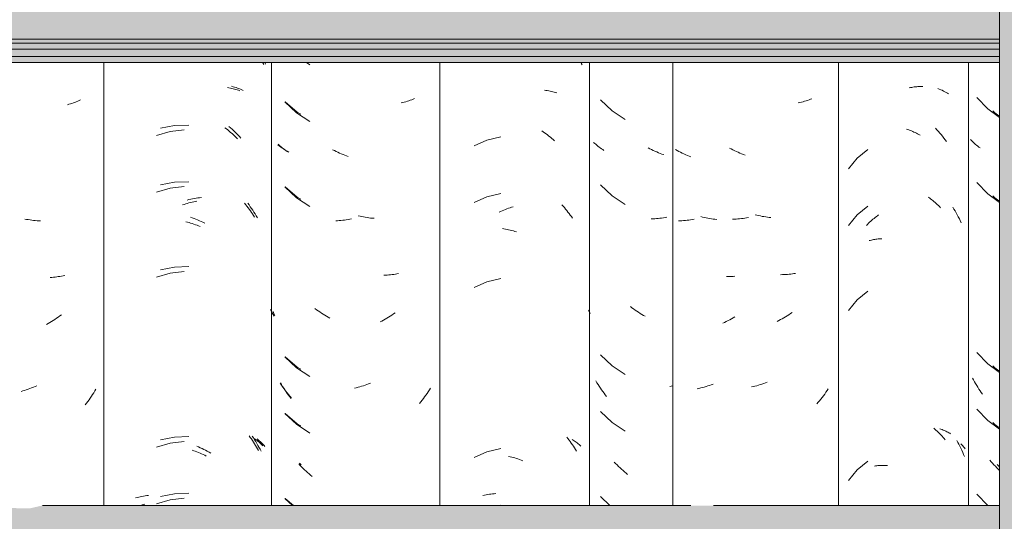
# Model space of a CAD drawing. Header units: metres. Extents: x -28.2 to -1.6, y -1.6 to 5.9.
# Tile 58 of 88: x -16.231 to -15.707, y 3.27 to 3.537. Entities that reach past the tile are written whole.
import ezdxf

# ---------------------------------------------------------------- set-up
doc = ezdxf.new("R2010")
doc.units = ezdxf.units.M
doc.layers.add('A-GLAZ-CWMG', color=7, linetype='Continuous', lineweight=5)
doc.layers.add('A-ROOF', color=7, linetype='Continuous', lineweight=5)

# ---------------------------------------------------------------- blocks, each defined once
blk = doc.blocks.new('FP_89-CASA 4')
at = {"layer": 'A-GLAZ-CWMG', "color": 9, "true_color": 0xc0c0c0}
for p, q in [((-16.80472, 3.49549), (-16.79888, 3.48942)), ((-16.79888, 3.48942), (-16.79254, 3.48472)), ((-16.80757, 3.47256), (-16.80808, 3.4731)), ((-16.80704, 3.47203), (-16.80757, 3.47256)), ((-16.8065, 3.4715), (-16.80704, 3.47203)), ((-16.80594, 3.47099), (-16.8065, 3.4715)), ((-16.80538, 3.47049), (-16.80594, 3.47099)), ((-16.80479, 3.46999), (-16.80538, 3.47049)), ((-16.8042, 3.46951), (-16.80479, 3.46999)), ((-16.80359, 3.46904), (-16.8042, 3.46951)), ((-16.80297, 3.46858), (-16.80359, 3.46904)), ((-16.80472, 3.45028), (-16.79888, 3.44421)), ((-16.79888, 3.44421), (-16.79254, 3.4395)), ((-16.80472, 3.35985), (-16.79888, 3.35378)), ((-16.79888, 3.35378), (-16.79254, 3.34907)), ((-16.80644, 3.34519), (-16.80699, 3.34619)), ((-16.80589, 3.3442), (-16.80644, 3.34519)), ((-16.80532, 3.34322), (-16.80589, 3.3442)), ((-16.80474, 3.34225), (-16.80532, 3.34322)), ((-16.80414, 3.34129), (-16.80474, 3.34225)), ((-16.80353, 3.34034), (-16.80414, 3.34129)), ((-16.8029, 3.3394), (-16.80353, 3.34034)), ((-16.80227, 3.33848), (-16.8029, 3.3394)), ((-16.80162, 3.33756), (-16.80227, 3.33848)), ((-16.80472, 3.32971), (-16.79888, 3.32364)), ((-16.79888, 3.32364), (-16.79254, 3.31893)), ((-16.79702, 3.30168), (-16.79775, 3.30251)), ((-16.79628, 3.30086), (-16.79702, 3.30168)), ((-16.79554, 3.30006), (-16.79628, 3.30086)), ((-16.79478, 3.29927), (-16.79554, 3.30006)), ((-16.79401, 3.29849), (-16.79478, 3.29927)), ((-16.79323, 3.29773), (-16.79401, 3.29849)), ((-16.79254, 3.29708), (-16.79323, 3.29773)), ((-16.80472, 3.28449), (-16.79888, 3.27842))]:
    blk.add_line(p, q, dxfattribs=at)
blk = doc.blocks.new('FP_90-CASA 4')
at = {"layer": 'A-GLAZ-CWMG', "color": 9, "true_color": 0xc0c0c0}
for p, q in [((-16.83801, 3.50103), (-16.83735, 3.50111)), ((-16.83735, 3.50111), (-16.83669, 3.50118)), ((-16.83669, 3.50118), (-16.83603, 3.50123)), ((-16.83603, 3.50123), (-16.83538, 3.50128)), ((-16.83538, 3.50128), (-16.83473, 3.50131)), ((-16.83473, 3.50131), (-16.83408, 3.50133)), ((-16.83408, 3.50133), (-16.83344, 3.50133)), ((-16.84067, 3.50058), (-16.84, 3.50071)), ((-16.84, 3.50071), (-16.83934, 3.50083)), ((-16.83934, 3.50083), (-16.83867, 3.50094)), ((-16.83867, 3.50094), (-16.83801, 3.50103)), ((-16.84216, 3.47861), (-16.84149, 3.47838)), ((-16.84149, 3.47838), (-16.84082, 3.47814)), ((-16.84082, 3.47814), (-16.84015, 3.47788)), ((-16.84015, 3.47788), (-16.83948, 3.47761)), ((-16.83948, 3.47761), (-16.83882, 3.47733)), ((-16.83882, 3.47733), (-16.83815, 3.47703)), ((-16.83815, 3.47703), (-16.83749, 3.47672)), ((-16.83749, 3.47672), (-16.83683, 3.4764)), ((-16.83683, 3.4764), (-16.83618, 3.47607)), ((-16.83618, 3.47607), (-16.83552, 3.47572)), ((-16.83552, 3.47572), (-16.83487, 3.47536)), ((-16.86269, 3.4678), (-16.86841, 3.4632)), ((-16.86841, 3.4632), (-16.87301, 3.45751)), ((-16.83051, 3.44243), (-16.82989, 3.44198)), ((-16.82989, 3.44198), (-16.82927, 3.44151)), ((-16.82927, 3.44151), (-16.82867, 3.44103)), ((-16.82867, 3.44103), (-16.82806, 3.44055)), ((-16.82806, 3.44055), (-16.82747, 3.44004)), ((-16.82747, 3.44004), (-16.82688, 3.43953)), ((-16.82688, 3.43953), (-16.82629, 3.43901)), ((-16.82629, 3.43901), (-16.82571, 3.43848)), ((-16.82571, 3.43848), (-16.82514, 3.43793)), ((-16.86841, 3.43306), (-16.87301, 3.42736)), ((-16.86269, 3.43766), (-16.86841, 3.43306)), ((-16.85754, 3.43255), (-16.85693, 3.433)), ((-16.82514, 3.43793), (-16.82458, 3.43738)), ((-16.82458, 3.43738), (-16.82402, 3.43681)), ((-16.86341, 3.42738), (-16.86285, 3.42795)), ((-16.86285, 3.42795), (-16.86229, 3.4285)), ((-16.86229, 3.4285), (-16.86172, 3.42905)), ((-16.86172, 3.42905), (-16.86114, 3.42958)), ((-16.86114, 3.42958), (-16.86055, 3.43011)), ((-16.86055, 3.43011), (-16.85996, 3.43062)), ((-16.85996, 3.43062), (-16.85937, 3.43112)), ((-16.85937, 3.43112), (-16.85876, 3.43161)), ((-16.85876, 3.43161), (-16.85816, 3.43208)), ((-16.85816, 3.43208), (-16.85754, 3.43255)), ((-16.86196, 3.4193), (-16.86139, 3.41944)), ((-16.86139, 3.41944), (-16.86081, 3.41958)), ((-16.86081, 3.41958), (-16.86022, 3.41971)), ((-16.86022, 3.41971), (-16.85963, 3.41982)), ((-16.85963, 3.41982), (-16.85903, 3.41992)), ((-16.85903, 3.41992), (-16.85842, 3.42001)), ((-16.85842, 3.42001), (-16.85781, 3.42009)), ((-16.85781, 3.42009), (-16.85719, 3.42016)), ((-16.85719, 3.42016), (-16.85657, 3.42022)), ((-16.85657, 3.42022), (-16.85595, 3.42026)), ((-16.85595, 3.42026), (-16.85532, 3.42029)), ((-16.86269, 3.39245), (-16.86841, 3.38784)), ((-16.86841, 3.38784), (-16.87301, 3.38215)), ((-16.82759, 3.31958), (-16.827, 3.31907)), ((-16.827, 3.31907), (-16.82642, 3.31855)), ((-16.82642, 3.31855), (-16.82584, 3.31802)), ((-16.82584, 3.31802), (-16.82526, 3.31748)), ((-16.82429, 3.31912), (-16.82374, 3.31894)), ((-16.82374, 3.31894), (-16.82319, 3.31874)), ((-16.82319, 3.31874), (-16.82266, 3.31854)), ((-16.82266, 3.31854), (-16.82213, 3.31833)), ((-16.82213, 3.31833), (-16.8216, 3.31811)), ((-16.8216, 3.31811), (-16.82109, 3.31788)), ((-16.82109, 3.31788), (-16.82058, 3.31764)), ((-16.82058, 3.31764), (-16.82009, 3.31739)), ((-16.82526, 3.31748), (-16.8247, 3.31692)), ((-16.8247, 3.31692), (-16.82414, 3.31636)), ((-16.82414, 3.31636), (-16.82359, 3.31579)), ((-16.82359, 3.31579), (-16.82304, 3.3152)), ((-16.82304, 3.3152), (-16.82251, 3.31461)), ((-16.82251, 3.31461), (-16.82198, 3.314)), ((-16.82198, 3.314), (-16.82146, 3.31338)), ((-16.82009, 3.31739), (-16.8196, 3.31713)), ((-16.8196, 3.31713), (-16.81912, 3.31686)), ((-16.81912, 3.31686), (-16.81865, 3.31658)), ((-16.86269, 3.30202), (-16.86841, 3.29741)), ((-16.86841, 3.29741), (-16.87301, 3.29172)), ((-16.85916, 3.29933), (-16.85855, 3.29942)), ((-16.85855, 3.29942), (-16.85794, 3.29951)), ((-16.85794, 3.29951), (-16.85733, 3.29958)), ((-16.85733, 3.29958), (-16.85671, 3.29963)), ((-16.85671, 3.29963), (-16.85608, 3.29968)), ((-16.85608, 3.29968), (-16.85545, 3.29971)), ((-16.85545, 3.29971), (-16.85482, 3.29974)), ((-16.85482, 3.29974), (-16.85418, 3.29975)), ((-16.85418, 3.29975), (-16.85354, 3.29975)), ((-16.85354, 3.29975), (-16.85289, 3.29973)), ((-16.85289, 3.29973), (-16.85224, 3.2997))]:
    blk.add_line(p, q, dxfattribs=at)
blk = doc.blocks.new('FP_91-CASA 4')
at = {"layer": 'A-GLAZ-CWMG', "color": 9, "true_color": 0xc0c0c0}
for p, q in [((-16.89885, 3.49276), (-16.89969, 3.49258)), ((-16.89801, 3.49296), (-16.89885, 3.49276)), ((-16.89719, 3.49317), (-16.89801, 3.49296)), ((-16.89638, 3.4934), (-16.89719, 3.49317)), ((-16.89557, 3.49364), (-16.89638, 3.4934)), ((-16.89477, 3.4939), (-16.89557, 3.49364)), ((-16.89398, 3.49417), (-16.89477, 3.4939)), ((-16.89321, 3.49445), (-16.89398, 3.49417)), ((-16.89244, 3.49475), (-16.89321, 3.49445)), ((-16.93539, 3.46805), (-16.9363, 3.46853)), ((-16.93448, 3.46758), (-16.93539, 3.46805)), ((-16.93356, 3.46714), (-16.93448, 3.46758)), ((-16.93264, 3.46671), (-16.93356, 3.46714)), ((-16.93171, 3.46629), (-16.93264, 3.46671)), ((-16.93078, 3.4659), (-16.93171, 3.46629)), ((-16.92985, 3.46552), (-16.93078, 3.4659)), ((-16.92892, 3.46515), (-16.92985, 3.46552)), ((-16.92798, 3.46481), (-16.92892, 3.46515)), ((-16.92176, 3.43281), (-16.9227, 3.43304)), ((-16.93373, 3.43072), (-16.93464, 3.43069)), ((-16.9328, 3.43077), (-16.93373, 3.43072)), ((-16.93188, 3.43083), (-16.9328, 3.43077)), ((-16.93095, 3.43091), (-16.93188, 3.43083)), ((-16.93002, 3.43101), (-16.93095, 3.43091)), ((-16.92909, 3.43112), (-16.93002, 3.43101)), ((-16.92815, 3.43125), (-16.92909, 3.43112)), ((-16.92722, 3.43139), (-16.92815, 3.43125)), ((-16.92628, 3.43156), (-16.92722, 3.43139)), ((-16.92082, 3.43259), (-16.92176, 3.43281)), ((-16.91988, 3.43239), (-16.92082, 3.43259)), ((-16.91894, 3.43221), (-16.91988, 3.43239)), ((-16.918, 3.43204), (-16.91894, 3.43221)), ((-16.91706, 3.4319), (-16.918, 3.43204)), ((-16.91612, 3.43176), (-16.91706, 3.4319)), ((-16.91519, 3.43165), (-16.91612, 3.43176)), ((-16.91426, 3.43155), (-16.91519, 3.43165)), ((-16.90373, 3.4015), (-16.90461, 3.4014)), ((-16.90286, 3.40161), (-16.90373, 3.4015)), ((-16.90199, 3.40173), (-16.90286, 3.40161)), ((-16.90113, 3.40187), (-16.90199, 3.40173)), ((-16.90819, 3.40119), (-16.90909, 3.40117)), ((-16.90728, 3.40122), (-16.90819, 3.40119)), ((-16.90639, 3.40126), (-16.90728, 3.40122)), ((-16.9055, 3.40132), (-16.90639, 3.40126)), ((-16.90461, 3.4014), (-16.9055, 3.40132)), ((-16.90294, 3.38104), (-16.90382, 3.38046)), ((-16.91009, 3.3768), (-16.91101, 3.37634)), ((-16.90918, 3.37727), (-16.91009, 3.3768)), ((-16.90828, 3.37776), (-16.90918, 3.37727)), ((-16.90737, 3.37827), (-16.90828, 3.37776)), ((-16.90648, 3.37879), (-16.90737, 3.37827)), ((-16.90558, 3.37933), (-16.90648, 3.37879)), ((-16.9047, 3.37989), (-16.90558, 3.37933)), ((-16.90382, 3.38046), (-16.9047, 3.37989)), ((-16.91622, 3.34395), (-16.91715, 3.3436)), ((-16.92374, 3.34166), (-16.92468, 3.34145)), ((-16.92279, 3.34188), (-16.92374, 3.34166)), ((-16.92185, 3.34213), (-16.92279, 3.34188)), ((-16.92091, 3.34239), (-16.92185, 3.34213)), ((-16.91997, 3.34267), (-16.92091, 3.34239)), ((-16.91903, 3.34296), (-16.91997, 3.34267)), ((-16.91809, 3.34327), (-16.91903, 3.34296)), ((-16.91715, 3.3436), (-16.91809, 3.34327)), ((-16.88438, 3.33952), (-16.88501, 3.33859)), ((-16.88375, 3.34046), (-16.88438, 3.33952)), ((-16.88839, 3.33415), (-16.8891, 3.3333)), ((-16.88769, 3.33501), (-16.88839, 3.33415)), ((-16.887, 3.33589), (-16.88769, 3.33501)), ((-16.88633, 3.33678), (-16.887, 3.33589)), ((-16.88566, 3.33768), (-16.88633, 3.33678)), ((-16.88501, 3.33859), (-16.88566, 3.33768)), ((-16.8891, 3.3333), (-16.88982, 3.33246))]:
    blk.add_line(p, q, dxfattribs=at)
blk = doc.blocks.new('Rectangular Mullion - Telha Fibrocimento - Ondulada-V85-CASA 4')
at = {"layer": 'A-GLAZ-CWMG'}
for p, q in [((-16.87832, 3.27839), (-16.87832, 3.51402)), ((-16.8091, 3.27839), (-16.8091, 3.51402))]:
    blk.add_line(p, q, dxfattribs=at)
for name in ['FP_91-CASA 4', 'FP_90-CASA 4', 'FP_89-CASA 4']:
    blk.add_blockref(name, (0, 0), dxfattribs=at)
blk = doc.blocks.new('FP_100-CASA 4')
at = {"layer": 'A-GLAZ-CWMG', "color": 9, "true_color": 0xc0c0c0}
for p, q in [((-17.06755, 3.28368), (-17.06671, 3.28387)), ((-17.06671, 3.28387), (-17.06587, 3.28405)), ((-17.06587, 3.28405), (-17.06501, 3.28421)), ((-17.06501, 3.28421), (-17.06415, 3.28435)), ((-17.06415, 3.28435), (-17.06328, 3.28448)), ((-17.06328, 3.28448), (-17.06241, 3.28459)), ((-17.06241, 3.28459), (-17.06152, 3.28468)), ((-17.06152, 3.28468), (-17.06063, 3.28476))]:
    blk.add_line(p, q, dxfattribs=at)
blk = doc.blocks.new('FP_101-CASA 4')
at = {"layer": 'A-GLAZ-CWMG', "color": 9, "true_color": 0xc0c0c0}
for p, q in [((-17.16157, 3.51402), (-17.15977, 3.51282)), ((-17.17295, 3.49311), (-17.1668, 3.48735)), ((-17.11023, 3.49273), (-17.11106, 3.49253)), ((-17.10941, 3.49295), (-17.11023, 3.49273)), ((-17.1086, 3.49319), (-17.10941, 3.49295)), ((-17.1078, 3.49343), (-17.1086, 3.49319)), ((-17.107, 3.4937), (-17.1078, 3.49343)), ((-17.10622, 3.49398), (-17.107, 3.4937)), ((-17.10545, 3.49427), (-17.10622, 3.49398)), ((-17.10468, 3.49457), (-17.10545, 3.49427)), ((-17.10393, 3.49489), (-17.10468, 3.49457)), ((-17.1668, 3.48735), (-17.15977, 3.48268)), ((-17.176, 3.47003), (-17.17655, 3.47055)), ((-17.17543, 3.46953), (-17.176, 3.47003)), ((-17.17485, 3.46903), (-17.17543, 3.46953)), ((-17.17426, 3.46855), (-17.17485, 3.46903)), ((-17.17365, 3.46807), (-17.17426, 3.46855)), ((-17.17303, 3.46761), (-17.17365, 3.46807)), ((-17.1724, 3.46716), (-17.17303, 3.46761)), ((-17.17175, 3.46672), (-17.1724, 3.46716)), ((-17.1711, 3.46629), (-17.17175, 3.46672)), ((-17.14666, 3.46719), (-17.14757, 3.46765)), ((-17.14574, 3.46674), (-17.14666, 3.46719)), ((-17.14482, 3.46632), (-17.14574, 3.46674)), ((-17.14389, 3.4659), (-17.14482, 3.46632)), ((-17.14296, 3.46551), (-17.14389, 3.4659)), ((-17.14203, 3.46513), (-17.14296, 3.46551)), ((-17.1411, 3.46477), (-17.14203, 3.46513)), ((-17.14016, 3.46443), (-17.1411, 3.46477)), ((-17.13922, 3.4641), (-17.14016, 3.46443)), ((-17.17295, 3.4479), (-17.1668, 3.44214)), ((-17.1668, 3.44214), (-17.15977, 3.43746)), ((-17.14499, 3.4299), (-17.14591, 3.42985)), ((-17.14406, 3.42996), (-17.14499, 3.4299)), ((-17.14313, 3.43004), (-17.14406, 3.42996)), ((-17.1422, 3.43014), (-17.14313, 3.43004)), ((-17.14127, 3.43026), (-17.1422, 3.43014)), ((-17.14033, 3.43039), (-17.14127, 3.43026)), ((-17.13939, 3.43054), (-17.14033, 3.43039)), ((-17.13846, 3.4307), (-17.13939, 3.43054)), ((-17.13752, 3.43089), (-17.13846, 3.4307)), ((-17.133, 3.43223), (-17.13394, 3.43245)), ((-17.13206, 3.43204), (-17.133, 3.43223)), ((-17.13112, 3.43186), (-17.13206, 3.43204)), ((-17.13018, 3.4317), (-17.13112, 3.43186)), ((-17.12924, 3.43155), (-17.13018, 3.4317)), ((-17.1283, 3.43143), (-17.12924, 3.43155)), ((-17.12737, 3.43132), (-17.1283, 3.43143)), ((-17.12644, 3.43122), (-17.12737, 3.43132)), ((-17.12551, 3.43115), (-17.12644, 3.43122)), ((-17.11334, 3.40162), (-17.11419, 3.40148)), ((-17.11249, 3.40179), (-17.11334, 3.40162)), ((-17.11947, 3.40093), (-17.12037, 3.40089)), ((-17.11858, 3.40098), (-17.11947, 3.40093)), ((-17.11769, 3.40105), (-17.11858, 3.40098)), ((-17.11681, 3.40113), (-17.11769, 3.40105)), ((-17.11593, 3.40123), (-17.11681, 3.40113)), ((-17.11506, 3.40135), (-17.11593, 3.40123)), ((-17.11419, 3.40148), (-17.11506, 3.40135)), ((-17.17885, 3.38051), (-17.17931, 3.38154)), ((-17.15618, 3.38256), (-17.15703, 3.38319)), ((-17.15532, 3.38194), (-17.15618, 3.38256)), ((-17.15445, 3.38133), (-17.15532, 3.38194)), ((-17.15358, 3.38074), (-17.15445, 3.38133)), ((-17.1527, 3.38017), (-17.15358, 3.38074)), ((-17.11428, 3.38091), (-17.11514, 3.38031)), ((-17.17837, 3.37949), (-17.17885, 3.38051)), ((-17.15181, 3.37962), (-17.1527, 3.38017)), ((-17.15092, 3.37908), (-17.15181, 3.37962)), ((-17.15002, 3.37855), (-17.15092, 3.37908)), ((-17.14912, 3.37805), (-17.15002, 3.37855)), ((-17.12137, 3.3765), (-17.12228, 3.37602)), ((-17.12046, 3.37699), (-17.12137, 3.3765)), ((-17.11956, 3.3775), (-17.12046, 3.37699)), ((-17.11867, 3.37803), (-17.11956, 3.3775)), ((-17.11778, 3.37858), (-17.11867, 3.37803)), ((-17.11689, 3.37914), (-17.11778, 3.37858)), ((-17.11601, 3.37971), (-17.11689, 3.37914)), ((-17.11514, 3.38031), (-17.11601, 3.37971)), ((-17.17295, 3.35747), (-17.1668, 3.35171)), ((-17.1668, 3.35171), (-17.15977, 3.34704)), ((-17.17479, 3.34272), (-17.17537, 3.3437)), ((-17.1742, 3.34176), (-17.17479, 3.34272)), ((-17.17359, 3.34081), (-17.1742, 3.34176)), ((-17.17297, 3.33987), (-17.17359, 3.34081)), ((-17.17234, 3.33894), (-17.17297, 3.33987)), ((-17.17169, 3.33802), (-17.17234, 3.33894)), ((-17.13497, 3.34104), (-17.13592, 3.34081)), ((-17.13403, 3.34129), (-17.13497, 3.34104)), ((-17.13309, 3.34155), (-17.13403, 3.34129)), ((-17.13215, 3.34183), (-17.13309, 3.34155)), ((-17.13121, 3.34213), (-17.13215, 3.34183)), ((-17.13027, 3.34245), (-17.13121, 3.34213)), ((-17.12933, 3.34278), (-17.13027, 3.34245)), ((-17.1284, 3.34313), (-17.12933, 3.34278)), ((-17.12746, 3.3435), (-17.1284, 3.34313)), ((-17.0967, 3.33894), (-17.09733, 3.33801)), ((-17.09608, 3.33989), (-17.0967, 3.33894)), ((-17.09548, 3.34084), (-17.09608, 3.33989)), ((-17.17103, 3.33712), (-17.17169, 3.33802)), ((-17.17036, 3.33623), (-17.17103, 3.33712)), ((-17.16968, 3.33535), (-17.17036, 3.33623)), ((-17.10066, 3.33353), (-17.10137, 3.33267)), ((-17.09997, 3.3344), (-17.10066, 3.33353)), ((-17.09929, 3.33529), (-17.09997, 3.3344)), ((-17.09862, 3.33618), (-17.09929, 3.33529)), ((-17.09797, 3.33709), (-17.09862, 3.33618)), ((-17.09733, 3.33801), (-17.09797, 3.33709)), ((-17.17295, 3.32733), (-17.1668, 3.32157)), ((-17.1668, 3.32157), (-17.15977, 3.31689)), ((-17.16487, 3.29971), (-17.16562, 3.3005)), ((-17.1641, 3.29893), (-17.16487, 3.29971)), ((-17.16332, 3.29816), (-17.1641, 3.29893)), ((-17.16253, 3.29741), (-17.16332, 3.29816)), ((-17.16174, 3.29667), (-17.16253, 3.29741)), ((-17.16093, 3.29595), (-17.16174, 3.29667)), ((-17.16012, 3.29525), (-17.16093, 3.29595)), ((-17.15929, 3.29455), (-17.16012, 3.29525)), ((-17.15846, 3.29388), (-17.15929, 3.29455)), ((-17.17295, 3.28211), (-17.16898, 3.27839))]:
    blk.add_line(p, q, dxfattribs=at)
blk = doc.blocks.new('FP_102-CASA 4')
at = {"layer": 'A-GLAZ-CWMG', "color": 9, "true_color": 0xc0c0c0}
for p, q in [((-17.18371, 3.51402), (-17.18338, 3.51324)), ((-17.20141, 3.50139), (-17.20059, 3.50117)), ((-17.20059, 3.50117), (-17.19979, 3.50093)), ((-17.19979, 3.50093), (-17.19899, 3.50068)), ((-17.19899, 3.50068), (-17.1982, 3.50041)), ((-17.1982, 3.50041), (-17.19743, 3.50013)), ((-17.19743, 3.50013), (-17.19666, 3.49983)), ((-17.19666, 3.49983), (-17.19591, 3.49952)), ((-17.19591, 3.49952), (-17.19517, 3.49919)), ((-17.23176, 3.48056), (-17.23927, 3.47915)), ((-17.22413, 3.48079), (-17.23176, 3.48056)), ((-17.20275, 3.48008), (-17.20192, 3.47935)), ((-17.20192, 3.47935), (-17.2011, 3.4786)), ((-17.2011, 3.4786), (-17.20028, 3.47783)), ((-17.20028, 3.47783), (-17.19948, 3.47705)), ((-17.19948, 3.47705), (-17.19869, 3.47625)), ((-17.19869, 3.47625), (-17.1979, 3.47544)), ((-17.1979, 3.47544), (-17.19713, 3.47461)), ((-17.19713, 3.47461), (-17.19637, 3.47377)), ((-17.23176, 3.45042), (-17.23927, 3.44901)), ((-17.22413, 3.45065), (-17.23176, 3.45042)), ((-17.22502, 3.44088), (-17.22406, 3.44111)), ((-17.22406, 3.44111), (-17.22311, 3.44132)), ((-17.22311, 3.44132), (-17.22215, 3.44152)), ((-17.22215, 3.44152), (-17.2212, 3.4417)), ((-17.2212, 3.4417), (-17.22025, 3.44186)), ((-17.22025, 3.44186), (-17.21931, 3.442)), ((-17.21931, 3.442), (-17.21836, 3.44212)), ((-17.21836, 3.44212), (-17.21742, 3.44223)), ((-17.19275, 3.43921), (-17.19206, 3.43829)), ((-17.19206, 3.43829), (-17.19139, 3.43735)), ((-17.19139, 3.43735), (-17.19072, 3.4364)), ((-17.19072, 3.4364), (-17.19008, 3.43543)), ((-17.19008, 3.43543), (-17.18944, 3.43446)), ((-17.18944, 3.43446), (-17.18882, 3.43347)), ((-17.18882, 3.43347), (-17.18822, 3.43247)), ((-17.22324, 3.43178), (-17.22228, 3.43144)), ((-17.22228, 3.43144), (-17.22133, 3.43108)), ((-17.22133, 3.43108), (-17.22038, 3.43071)), ((-17.22038, 3.43071), (-17.21943, 3.43031)), ((-17.21943, 3.43031), (-17.21849, 3.4299)), ((-17.21849, 3.4299), (-17.21755, 3.42947)), ((-17.21755, 3.42947), (-17.21661, 3.42902)), ((-17.21661, 3.42902), (-17.21567, 3.42855)), ((-17.18822, 3.43247), (-17.18762, 3.43146)), ((-17.23176, 3.4052), (-17.23927, 3.40379)), ((-17.22413, 3.40544), (-17.23176, 3.4052)), ((-17.23176, 3.31477), (-17.23927, 3.31337)), ((-17.22413, 3.31501), (-17.23176, 3.31477)), ((-17.19041, 3.31536), (-17.18977, 3.31439)), ((-17.18977, 3.31439), (-17.18914, 3.31341)), ((-17.18914, 3.31341), (-17.18853, 3.31242)), ((-17.18853, 3.31242), (-17.18793, 3.31141)), ((-17.18783, 3.31384), (-17.18725, 3.31336)), ((-17.18725, 3.31336), (-17.18668, 3.31287)), ((-17.18668, 3.31287), (-17.18613, 3.31237)), ((-17.21992, 3.30995), (-17.21898, 3.30954)), ((-17.21898, 3.30954), (-17.21803, 3.30912)), ((-17.21803, 3.30912), (-17.21709, 3.30868)), ((-17.21709, 3.30868), (-17.21616, 3.30822)), ((-17.21616, 3.30822), (-17.21522, 3.30775)), ((-17.21522, 3.30775), (-17.2143, 3.30725)), ((-17.2143, 3.30725), (-17.21337, 3.30674)), ((-17.18793, 3.31141), (-17.18735, 3.31039)), ((-17.18735, 3.31039), (-17.18678, 3.30936)), ((-17.18678, 3.30936), (-17.18622, 3.30832)), ((-17.18622, 3.30832), (-17.18568, 3.30727)), ((-17.18613, 3.31237), (-17.1856, 3.31185)), ((-17.1856, 3.31185), (-17.18508, 3.31133)), ((-17.18508, 3.31133), (-17.18457, 3.3108)), ((-17.18457, 3.3108), (-17.18408, 3.31025)), ((-17.18408, 3.31025), (-17.18361, 3.3097)), ((-17.21337, 3.30674), (-17.21245, 3.30621)), ((-17.25243, 3.2824), (-17.25162, 3.28262)), ((-17.25162, 3.28262), (-17.25079, 3.28283)), ((-17.25079, 3.28283), (-17.24996, 3.28302)), ((-17.24996, 3.28302), (-17.24912, 3.2832)), ((-17.24912, 3.2832), (-17.24826, 3.28336)), ((-17.24826, 3.28336), (-17.2474, 3.28351)), ((-17.2474, 3.28351), (-17.24654, 3.28363)), ((-17.24654, 3.28363), (-17.24566, 3.28374)), ((-17.23176, 3.28463), (-17.23927, 3.28322)), ((-17.22413, 3.28487), (-17.23176, 3.28463))]:
    blk.add_line(p, q, dxfattribs=at)
blk = doc.blocks.new('FP_110-CASA 4')
at = {"layer": 'A-GLAZ-CWMG', "color": 9, "true_color": 0xc0c0c0}
for p, q in [((-16.79612, 3.4883), (-16.79503, 3.48718)), ((-16.79503, 3.48718), (-16.79302, 3.48571)), ((-16.79612, 3.44308), (-16.79503, 3.44197)), ((-16.79503, 3.44197), (-16.79302, 3.44049)), ((-16.79612, 3.35265), (-16.79503, 3.35154)), ((-16.79503, 3.35154), (-16.79302, 3.35006)), ((-16.79612, 3.32251), (-16.79503, 3.32139)), ((-16.79503, 3.32139), (-16.79302, 3.31992)), ((-16.79316, 3.29945), (-16.7939, 3.30028)), ((-16.79254, 3.29877), (-16.79316, 3.29945))]:
    blk.add_line(p, q, dxfattribs=at)
blk = doc.blocks.new('FP_111-CASA 4')
at = {"layer": 'A-GLAZ-CWMG', "color": 9, "true_color": 0xc0c0c0}
for p, q in [((-16.8254, 3.50022), (-16.82464, 3.49991)), ((-16.82464, 3.49991), (-16.82389, 3.49958)), ((-16.82389, 3.49958), (-16.82316, 3.49924)), ((-16.82316, 3.49924), (-16.82243, 3.49888)), ((-16.82243, 3.49888), (-16.82172, 3.49852)), ((-16.82172, 3.49852), (-16.82102, 3.49814)), ((-16.82102, 3.49814), (-16.82033, 3.49774)), ((-16.82033, 3.49774), (-16.81966, 3.49734)), ((-16.82664, 3.47906), (-16.82587, 3.47824)), ((-16.82587, 3.47824), (-16.8251, 3.47739)), ((-16.8251, 3.47739), (-16.82435, 3.47654)), ((-16.82435, 3.47654), (-16.82361, 3.47566)), ((-16.82361, 3.47566), (-16.82288, 3.47478)), ((-16.82288, 3.47478), (-16.82216, 3.47388)), ((-16.82216, 3.47388), (-16.82145, 3.47297)), ((-16.82145, 3.47297), (-16.82075, 3.47205)), ((-16.81747, 3.43711), (-16.81686, 3.43611)), ((-16.81686, 3.43611), (-16.81625, 3.4351)), ((-16.81625, 3.4351), (-16.81566, 3.43408)), ((-16.81566, 3.43408), (-16.81509, 3.43306)), ((-16.81509, 3.43306), (-16.81453, 3.43202)), ((-16.81453, 3.43202), (-16.81398, 3.43097)), ((-16.81398, 3.43097), (-16.81345, 3.42991)), ((-16.81345, 3.42991), (-16.81293, 3.42884)), ((-16.81538, 3.31302), (-16.81482, 3.31199)), ((-16.81482, 3.31199), (-16.81426, 3.31094)), ((-16.81426, 3.31094), (-16.81372, 3.30989)), ((-16.81372, 3.30989), (-16.8132, 3.30882)), ((-16.8132, 3.30882), (-16.81269, 3.30775)), ((-16.81311, 3.31124), (-16.81262, 3.31072)), ((-16.81269, 3.30775), (-16.8122, 3.30666)), ((-16.81262, 3.31072), (-16.81214, 3.31019)), ((-16.81214, 3.31019), (-16.81168, 3.30965)), ((-16.81168, 3.30965), (-16.81123, 3.3091)), ((-16.81123, 3.3091), (-16.81079, 3.30854)), ((-16.8122, 3.30666), (-16.81172, 3.30557)), ((-16.81172, 3.30557), (-16.81126, 3.30447))]:
    blk.add_line(p, q, dxfattribs=at)
blk = doc.blocks.new('FP_112-CASA 4')
at = {"layer": 'A-GLAZ-CWMG', "color": 9, "true_color": 0xc0c0c0}
for p, q in [((-16.96423, 3.46719), (-16.96513, 3.46768)), ((-16.96331, 3.46672), (-16.96423, 3.46719)), ((-16.9624, 3.46626), (-16.96331, 3.46672)), ((-16.96148, 3.46582), (-16.9624, 3.46626)), ((-16.96055, 3.4654), (-16.96148, 3.46582)), ((-16.95963, 3.465), (-16.96055, 3.4654)), ((-16.9587, 3.46461), (-16.95963, 3.465)), ((-16.95776, 3.46424), (-16.9587, 3.46461)), ((-16.95683, 3.46388), (-16.95776, 3.46424)), ((-16.96257, 3.42985), (-16.96348, 3.42983)), ((-16.96165, 3.42989), (-16.96257, 3.42985)), ((-16.96072, 3.42994), (-16.96165, 3.42989)), ((-16.9598, 3.43001), (-16.96072, 3.42994)), ((-16.95887, 3.4301), (-16.9598, 3.43001)), ((-16.95793, 3.4302), (-16.95887, 3.4301)), ((-16.957, 3.43033), (-16.95793, 3.4302)), ((-16.95606, 3.43046), (-16.957, 3.43033)), ((-16.95512, 3.43062), (-16.95606, 3.43046)), ((-16.95061, 3.43183), (-16.95155, 3.43207)), ((-16.94967, 3.43161), (-16.95061, 3.43183)), ((-16.94873, 3.4314), (-16.94967, 3.43161)), ((-16.94779, 3.43122), (-16.94873, 3.4314)), ((-16.94685, 3.43105), (-16.94779, 3.43122)), ((-16.94591, 3.43089), (-16.94685, 3.43105)), ((-16.94497, 3.43075), (-16.94591, 3.43089)), ((-16.94404, 3.43063), (-16.94497, 3.43075)), ((-16.9431, 3.43053), (-16.94404, 3.43063)), ((-16.93702, 3.40014), (-16.93793, 3.40013)), ((-16.93612, 3.40016), (-16.93702, 3.40014)), ((-16.93522, 3.40021), (-16.93612, 3.40016)), ((-16.93433, 3.40026), (-16.93522, 3.40021)), ((-16.93344, 3.40034), (-16.93433, 3.40026)), ((-16.93893, 3.37576), (-16.93985, 3.37531)), ((-16.93802, 3.37623), (-16.93893, 3.37576)), ((-16.93711, 3.37672), (-16.93802, 3.37623)), ((-16.93621, 3.37722), (-16.93711, 3.37672)), ((-16.93531, 3.37774), (-16.93621, 3.37722)), ((-16.93442, 3.37827), (-16.93531, 3.37774)), ((-16.93353, 3.37882), (-16.93442, 3.37827)), ((-16.95259, 3.3407), (-16.95353, 3.3405)), ((-16.95164, 3.34092), (-16.95259, 3.3407)), ((-16.9507, 3.34115), (-16.95164, 3.34092)), ((-16.94976, 3.34141), (-16.9507, 3.34115)), ((-16.94882, 3.34168), (-16.94976, 3.34141)), ((-16.94788, 3.34197), (-16.94882, 3.34168)), ((-16.94694, 3.34227), (-16.94788, 3.34197)), ((-16.946, 3.3426), (-16.94694, 3.34227)), ((-16.94506, 3.34294), (-16.946, 3.3426))]:
    blk.add_line(p, q, dxfattribs=at)
blk = doc.blocks.new('Rectangular Mullion - Telha Fibrocimento - Ondulada-V99-CASA 4')
at = {"layer": 'A-GLAZ-CWMG'}
blk.add_line((-17.09057, 3.27839), (-17.09057, 3.51402), dxfattribs=at)
for name in ['FP_111-CASA 4', 'FP_102-CASA 4', 'FP_100-CASA 4', 'FP_101-CASA 4', 'FP_110-CASA 4', 'FP_112-CASA 4']:
    blk.add_blockref(name, (0, 0), dxfattribs=at)
blk = doc.blocks.new('FP_120-CASA 4')
at = {"layer": 'A-GLAZ-CWMG', "color": 9, "true_color": 0xc0c0c0}
for p, q in [((-17.00502, 3.49412), (-16.99886, 3.48837)), ((-16.99886, 3.48837), (-16.99184, 3.48369)), ((-17.00808, 3.47102), (-17.00864, 3.47154)), ((-17.00751, 3.47052), (-17.00808, 3.47102)), ((-17.00693, 3.47003), (-17.00751, 3.47052)), ((-17.00634, 3.46954), (-17.00693, 3.47003)), ((-17.00573, 3.46907), (-17.00634, 3.46954)), ((-17.00511, 3.46861), (-17.00573, 3.46907)), ((-17.00447, 3.46816), (-17.00511, 3.46861)), ((-17.00382, 3.46773), (-17.00447, 3.46816)), ((-17.00316, 3.4673), (-17.00382, 3.46773)), ((-16.97875, 3.46816), (-16.97966, 3.46862)), ((-16.97783, 3.46771), (-16.97875, 3.46816)), ((-16.97691, 3.46727), (-16.97783, 3.46771)), ((-16.97598, 3.46686), (-16.97691, 3.46727)), ((-16.97505, 3.46645), (-16.97598, 3.46686)), ((-16.97412, 3.46607), (-16.97505, 3.46645)), ((-16.97319, 3.4657), (-16.97412, 3.46607)), ((-16.97226, 3.46535), (-16.97319, 3.4657)), ((-16.97132, 3.46502), (-16.97226, 3.46535)), ((-17.00502, 3.4489), (-16.99886, 3.44315)), ((-16.99886, 3.44315), (-16.99184, 3.43848)), ((-16.97707, 3.43086), (-16.978, 3.43082)), ((-16.97615, 3.43092), (-16.97707, 3.43086)), ((-16.97522, 3.43099), (-16.97615, 3.43092)), ((-16.97429, 3.43108), (-16.97522, 3.43099)), ((-16.97336, 3.43119), (-16.97429, 3.43108)), ((-16.97243, 3.43132), (-16.97336, 3.43119)), ((-16.97149, 3.43146), (-16.97243, 3.43132)), ((-16.97055, 3.43162), (-16.97149, 3.43146)), ((-16.96961, 3.43179), (-16.97055, 3.43162)), ((-17.0109, 3.38137), (-17.01132, 3.38227)), ((-17.01048, 3.38047), (-17.0109, 3.38137)), ((-16.98825, 3.38356), (-16.9891, 3.3842)), ((-16.98739, 3.38294), (-16.98825, 3.38356)), ((-16.98652, 3.38233), (-16.98739, 3.38294)), ((-16.98565, 3.38174), (-16.98652, 3.38233)), ((-16.98477, 3.38117), (-16.98565, 3.38174)), ((-16.98389, 3.38061), (-16.98477, 3.38117)), ((-16.983, 3.38006), (-16.98389, 3.38061)), ((-16.9821, 3.37954), (-16.983, 3.38006)), ((-16.9812, 3.37903), (-16.9821, 3.37954)), ((-17.00502, 3.35847), (-16.99886, 3.35273)), ((-16.99886, 3.35273), (-16.99184, 3.34805)), ((-17.00687, 3.34372), (-17.00746, 3.34469)), ((-17.00628, 3.34276), (-17.00687, 3.34372)), ((-17.00567, 3.34181), (-17.00628, 3.34276)), ((-17.00504, 3.34087), (-17.00567, 3.34181)), ((-17.00441, 3.33995), (-17.00504, 3.34087)), ((-17.00376, 3.33903), (-17.00441, 3.33995)), ((-17.0031, 3.33813), (-17.00376, 3.33903)), ((-16.96729, 3.34187), (-16.96801, 3.3417)), ((-16.96657, 3.34205), (-16.96729, 3.34187)), ((-17.00243, 3.33724), (-17.0031, 3.33813)), ((-17.00174, 3.33636), (-17.00243, 3.33724)), ((-17.00502, 3.32833), (-16.99886, 3.32258)), ((-16.99886, 3.32258), (-16.99184, 3.31791)), ((-16.99693, 3.30072), (-16.99769, 3.30152)), ((-16.99616, 3.29994), (-16.99693, 3.30072)), ((-16.99538, 3.29918), (-16.99616, 3.29994)), ((-16.9946, 3.29843), (-16.99538, 3.29918)), ((-16.9938, 3.29769), (-16.9946, 3.29843)), ((-16.993, 3.29697), (-16.9938, 3.29769)), ((-16.99218, 3.29626), (-16.993, 3.29697)), ((-16.99136, 3.29557), (-16.99218, 3.29626)), ((-16.99053, 3.29489), (-16.99136, 3.29557)), ((-17.00502, 3.28312), (-16.99996, 3.27839))]:
    blk.add_line(p, q, dxfattribs=at)
blk = doc.blocks.new('FP_121-CASA 4')
at = {"layer": 'A-GLAZ-CWMG', "color": 9, "true_color": 0xc0c0c0}
for p, q in [((-17.01525, 3.51375), (-17.01478, 3.51279)), ((-17.03487, 3.49924), (-17.0341, 3.49916)), ((-17.0341, 3.49916), (-17.03333, 3.49906)), ((-17.03333, 3.49906), (-17.03257, 3.49895)), ((-17.03257, 3.49895), (-17.03182, 3.49882)), ((-17.03182, 3.49882), (-17.03107, 3.49868)), ((-17.03107, 3.49868), (-17.03033, 3.49852)), ((-17.03033, 3.49852), (-17.0296, 3.49835)), ((-17.0296, 3.49835), (-17.02888, 3.49817)), ((-17.02888, 3.49817), (-17.02816, 3.49797)), ((-17.0363, 3.47772), (-17.03551, 3.47719)), ((-17.03551, 3.47719), (-17.03473, 3.47664)), ((-17.03473, 3.47664), (-17.03396, 3.47607)), ((-17.03396, 3.47607), (-17.03319, 3.47549)), ((-17.03319, 3.47549), (-17.03243, 3.4749)), ((-17.03243, 3.4749), (-17.03168, 3.47429)), ((-17.06542, 3.47274), (-17.07231, 3.46968)), ((-17.0581, 3.47456), (-17.06542, 3.47274)), ((-17.03168, 3.47429), (-17.03093, 3.47367)), ((-17.03093, 3.47367), (-17.0302, 3.47303)), ((-17.0302, 3.47303), (-17.02947, 3.47238)), ((-17.0581, 3.44442), (-17.06542, 3.44259)), ((-17.06542, 3.44259), (-17.07231, 3.43954)), ((-17.02553, 3.43833), (-17.02486, 3.43759)), ((-17.05897, 3.43446), (-17.05814, 3.43484)), ((-17.05814, 3.43484), (-17.05731, 3.43521)), ((-17.05731, 3.43521), (-17.05647, 3.43555)), ((-17.05647, 3.43555), (-17.05564, 3.43589)), ((-17.05564, 3.43589), (-17.0548, 3.4362)), ((-17.0548, 3.4362), (-17.05396, 3.4365)), ((-17.05396, 3.4365), (-17.05313, 3.43679)), ((-17.05313, 3.43679), (-17.05229, 3.43705)), ((-17.05229, 3.43705), (-17.05145, 3.4373)), ((-17.02486, 3.43759), (-17.0242, 3.43683)), ((-17.0242, 3.43683), (-17.02355, 3.43607)), ((-17.02355, 3.43607), (-17.02291, 3.43529)), ((-17.02291, 3.43529), (-17.02229, 3.4345)), ((-17.02229, 3.4345), (-17.02167, 3.4337)), ((-17.02167, 3.4337), (-17.02106, 3.43288)), ((-17.02106, 3.43288), (-17.02047, 3.43206)), ((-17.02047, 3.43206), (-17.01988, 3.43122)), ((-17.05722, 3.42573), (-17.05639, 3.42559)), ((-17.05639, 3.42559), (-17.05556, 3.42545)), ((-17.05556, 3.42545), (-17.05472, 3.42528)), ((-17.05472, 3.42528), (-17.05388, 3.4251)), ((-17.05388, 3.4251), (-17.05304, 3.4249)), ((-17.05304, 3.4249), (-17.0522, 3.42469)), ((-17.0522, 3.42469), (-17.05136, 3.42446)), ((-17.05136, 3.42446), (-17.05052, 3.42422)), ((-17.05052, 3.42422), (-17.04968, 3.42395)), ((-17.06542, 3.39738), (-17.07231, 3.39432)), ((-17.0581, 3.3992), (-17.06542, 3.39738)), ((-17.02297, 3.31478), (-17.02234, 3.31399)), ((-17.02234, 3.31399), (-17.02172, 3.31319)), ((-17.02172, 3.31319), (-17.02111, 3.31238)), ((-17.02011, 3.31358), (-17.01954, 3.31322)), ((-17.01954, 3.31322), (-17.01897, 3.31284)), ((-17.01897, 3.31284), (-17.01842, 3.31245)), ((-17.01842, 3.31245), (-17.01788, 3.31206)), ((-17.0581, 3.30877), (-17.06542, 3.30695)), ((-17.02111, 3.31238), (-17.02052, 3.31155)), ((-17.02052, 3.31155), (-17.01993, 3.31072)), ((-17.01993, 3.31072), (-17.01936, 3.30987)), ((-17.01936, 3.30987), (-17.0188, 3.30901)), ((-17.0188, 3.30901), (-17.01825, 3.30814)), ((-17.01825, 3.30814), (-17.01772, 3.30727)), ((-17.01788, 3.31206), (-17.01736, 3.31165)), ((-17.01736, 3.31165), (-17.01684, 3.31123)), ((-17.01684, 3.31123), (-17.01634, 3.3108)), ((-17.01634, 3.3108), (-17.01585, 3.31037)), ((-17.01585, 3.31037), (-17.01538, 3.30992)), ((-17.06542, 3.30695), (-17.07231, 3.30389)), ((-17.05395, 3.30454), (-17.05311, 3.30435)), ((-17.05311, 3.30435), (-17.05227, 3.30414)), ((-17.05227, 3.30414), (-17.05143, 3.30391)), ((-17.05143, 3.30391), (-17.05059, 3.30367)), ((-17.05059, 3.30367), (-17.04975, 3.30341)), ((-17.04975, 3.30341), (-17.04892, 3.30313)), ((-17.04892, 3.30313), (-17.04808, 3.30284)), ((-17.04808, 3.30284), (-17.04724, 3.30253)), ((-17.04724, 3.30253), (-17.0464, 3.30221)), ((-17.0581, 3.27863), (-17.05905, 3.27839))]:
    blk.add_line(p, q, dxfattribs=at)
blk = doc.blocks.new('FP_122-CASA 4')
at = {"layer": 'A-GLAZ-CWMG', "color": 9, "true_color": 0xc0c0c0}
for p, q in [((-17.17289, 3.49308), (-17.16641, 3.48769)), ((-17.16641, 3.48769), (-17.16455, 3.4866)), ((-17.17609, 3.46973), (-17.17677, 3.47027)), ((-17.1754, 3.46921), (-17.17609, 3.46973)), ((-17.17469, 3.4687), (-17.1754, 3.46921)), ((-17.17397, 3.46821), (-17.17469, 3.4687)), ((-17.17323, 3.46772), (-17.17397, 3.46821)), ((-17.17247, 3.46726), (-17.17323, 3.46772)), ((-17.1717, 3.46681), (-17.17247, 3.46726)), ((-17.17092, 3.46637), (-17.1717, 3.46681)), ((-17.17289, 3.44786), (-17.16641, 3.44248)), ((-17.16641, 3.44248), (-17.16455, 3.44139)), ((-17.18018, 3.38178), (-17.18063, 3.38269)), ((-17.17972, 3.38087), (-17.18018, 3.38178)), ((-17.17925, 3.37998), (-17.17972, 3.38087)), ((-17.17877, 3.37909), (-17.17925, 3.37998)), ((-17.17289, 3.35743), (-17.16641, 3.35205)), ((-17.16641, 3.35205), (-17.16455, 3.35096)), ((-17.17479, 3.34245), (-17.1755, 3.3435)), ((-17.17407, 3.34141), (-17.17479, 3.34245)), ((-17.17333, 3.34039), (-17.17407, 3.34141)), ((-17.17258, 3.33939), (-17.17333, 3.34039)), ((-17.17181, 3.33839), (-17.17258, 3.33939)), ((-17.17103, 3.33742), (-17.17181, 3.33839)), ((-17.17023, 3.33646), (-17.17103, 3.33742)), ((-17.16942, 3.33551), (-17.17023, 3.33646)), ((-17.17289, 3.32729), (-17.16641, 3.32191)), ((-17.16641, 3.32191), (-17.16455, 3.32081)), ((-17.16429, 3.30006), (-17.16518, 3.30091)), ((-17.17289, 3.28208), (-17.16846, 3.27839))]:
    blk.add_line(p, q, dxfattribs=at)
blk = doc.blocks.new('FP_123-CASA 4')
at = {"layer": 'A-GLAZ-CWMG', "color": 9, "true_color": 0xc0c0c0}
for p, q in [((-17.18464, 3.51392), (-17.18419, 3.51292)), ((-17.20351, 3.50076), (-17.20276, 3.50061)), ((-17.20276, 3.50061), (-17.20201, 3.50046)), ((-17.20201, 3.50046), (-17.20128, 3.50029)), ((-17.20128, 3.50029), (-17.20055, 3.5001)), ((-17.20055, 3.5001), (-17.19983, 3.49991)), ((-17.19983, 3.49991), (-17.19911, 3.4997)), ((-17.19911, 3.4997), (-17.19841, 3.49948)), ((-17.19841, 3.49948), (-17.19771, 3.49924)), ((-17.19771, 3.49924), (-17.19702, 3.49899)), ((-17.23411, 3.47731), (-17.24139, 3.47513)), ((-17.22657, 3.47827), (-17.23411, 3.47731)), ((-17.2049, 3.47935), (-17.20413, 3.47876)), ((-17.20413, 3.47876), (-17.20337, 3.47814)), ((-17.20337, 3.47814), (-17.20262, 3.47752)), ((-17.20262, 3.47752), (-17.20188, 3.47688)), ((-17.20188, 3.47688), (-17.20114, 3.47623)), ((-17.20114, 3.47623), (-17.20041, 3.47557)), ((-17.20041, 3.47557), (-17.19969, 3.47489)), ((-17.19969, 3.47489), (-17.19898, 3.4742)), ((-17.19898, 3.4742), (-17.19828, 3.4735)), ((-17.23411, 3.44716), (-17.24139, 3.44499)), ((-17.22657, 3.44813), (-17.23411, 3.44716)), ((-17.22746, 3.43827), (-17.22661, 3.43856)), ((-17.22661, 3.43856), (-17.22577, 3.43883)), ((-17.22577, 3.43883), (-17.22492, 3.43909)), ((-17.22492, 3.43909), (-17.22408, 3.43933)), ((-17.22408, 3.43933), (-17.22323, 3.43956)), ((-17.22323, 3.43956), (-17.22239, 3.43977)), ((-17.22239, 3.43977), (-17.22154, 3.43996)), ((-17.22154, 3.43996), (-17.2207, 3.44015)), ((-17.2207, 3.44015), (-17.21986, 3.44031)), ((-17.19449, 3.43918), (-17.19385, 3.43839)), ((-17.19385, 3.43839), (-17.19322, 3.4376)), ((-17.19322, 3.4376), (-17.1926, 3.43679)), ((-17.1926, 3.43679), (-17.19198, 3.43597)), ((-17.19198, 3.43597), (-17.19138, 3.43515)), ((-17.19138, 3.43515), (-17.19079, 3.43431)), ((-17.19079, 3.43431), (-17.19022, 3.43346)), ((-17.19022, 3.43346), (-17.18965, 3.4326)), ((-17.22569, 3.42934), (-17.22484, 3.42912)), ((-17.22484, 3.42912), (-17.22399, 3.42888)), ((-17.22399, 3.42888), (-17.22315, 3.42863)), ((-17.22315, 3.42863), (-17.2223, 3.42836)), ((-17.2223, 3.42836), (-17.22146, 3.42807)), ((-17.22146, 3.42807), (-17.22062, 3.42777)), ((-17.22062, 3.42777), (-17.21977, 3.42746)), ((-17.18965, 3.4326), (-17.18909, 3.43173)), ((-17.21977, 3.42746), (-17.21893, 3.42713)), ((-17.21893, 3.42713), (-17.21809, 3.42679)), ((-17.23411, 3.40195), (-17.24139, 3.39978)), ((-17.22657, 3.40292), (-17.23411, 3.40195)), ((-17.22657, 3.31249), (-17.23411, 3.31152)), ((-17.19204, 3.31547), (-17.19143, 3.31464)), ((-17.19143, 3.31464), (-17.19084, 3.31381)), ((-17.19084, 3.31381), (-17.19026, 3.31296)), ((-17.19026, 3.31296), (-17.1897, 3.3121)), ((-17.18931, 3.3141), (-17.18876, 3.31371)), ((-17.18876, 3.31371), (-17.18823, 3.3133)), ((-17.18823, 3.3133), (-17.1877, 3.31288)), ((-17.1877, 3.31288), (-17.18719, 3.31246)), ((-17.18719, 3.31246), (-17.18669, 3.31202)), ((-17.23411, 3.31152), (-17.24139, 3.30935)), ((-17.22237, 3.30781), (-17.22153, 3.30753)), ((-17.22153, 3.30753), (-17.22069, 3.30723)), ((-17.22069, 3.30723), (-17.21984, 3.30692)), ((-17.1897, 3.3121), (-17.18914, 3.31123)), ((-17.18914, 3.31123), (-17.18859, 3.31035)), ((-17.18859, 3.31035), (-17.18806, 3.30946)), ((-17.18806, 3.30946), (-17.18754, 3.30856)), ((-17.18754, 3.30856), (-17.18703, 3.30766)), ((-17.18669, 3.31202), (-17.1862, 3.31158)), ((-17.1862, 3.31158), (-17.18573, 3.31113)), ((-17.18573, 3.31113), (-17.18526, 3.31067)), ((-17.18526, 3.31067), (-17.18481, 3.3102)), ((-17.21984, 3.30692), (-17.219, 3.30659)), ((-17.219, 3.30659), (-17.21816, 3.30624)), ((-17.21816, 3.30624), (-17.21733, 3.30588)), ((-17.21733, 3.30588), (-17.21649, 3.30551)), ((-17.21649, 3.30551), (-17.21566, 3.30512)), ((-17.21566, 3.30512), (-17.21483, 3.30472)), ((-17.23411, 3.28138), (-17.24139, 3.27921)), ((-17.22657, 3.28235), (-17.23411, 3.28138)), ((-17.24963, 3.27845), (-17.24891, 3.27866)), ((-17.24891, 3.27866), (-17.24819, 3.27886)), ((-17.24819, 3.27886), (-17.24746, 3.27904))]:
    blk.add_line(p, q, dxfattribs=at)
blk = doc.blocks.new('FP_124-CASA 4')
at = {"layer": 'A-GLAZ-CWMG', "color": 9, "true_color": 0xc0c0c0}
for p, q in [((-17.28797, 3.4918), (-17.28879, 3.49157)), ((-17.28717, 3.49204), (-17.28797, 3.4918)), ((-17.28637, 3.4923), (-17.28717, 3.49204)), ((-17.28558, 3.49257), (-17.28637, 3.4923)), ((-17.2848, 3.49285), (-17.28558, 3.49257)), ((-17.28403, 3.49315), (-17.2848, 3.49285)), ((-17.28328, 3.49347), (-17.28403, 3.49315)), ((-17.28253, 3.49379), (-17.28328, 3.49347)), ((-17.28179, 3.49414), (-17.28253, 3.49379)), ((-17.31053, 3.43061), (-17.31147, 3.43079)), ((-17.30959, 3.43044), (-17.31053, 3.43061)), ((-17.30865, 3.43029), (-17.30959, 3.43044)), ((-17.30772, 3.43016), (-17.30865, 3.43029)), ((-17.30679, 3.43005), (-17.30772, 3.43016)), ((-17.30585, 3.42995), (-17.30679, 3.43005)), ((-17.30493, 3.42987), (-17.30585, 3.42995)), ((-17.304, 3.42981), (-17.30493, 3.42987)), ((-17.30308, 3.42976), (-17.304, 3.42981)), ((-17.29709, 3.39972), (-17.29798, 3.39966)), ((-17.29621, 3.3998), (-17.29709, 3.39972)), ((-17.29533, 3.39989), (-17.29621, 3.3998)), ((-17.29445, 3.4), (-17.29533, 3.39989)), ((-17.29359, 3.40013), (-17.29445, 3.4)), ((-17.29273, 3.40027), (-17.29359, 3.40013)), ((-17.29187, 3.40043), (-17.29273, 3.40027)), ((-17.29103, 3.4006), (-17.29187, 3.40043)), ((-17.29019, 3.40079), (-17.29103, 3.4006)), ((-17.29807, 3.37576), (-17.29897, 3.37523)), ((-17.29718, 3.37629), (-17.29807, 3.37576)), ((-17.29629, 3.37685), (-17.29718, 3.37629)), ((-17.29541, 3.37742), (-17.29629, 3.37685)), ((-17.29454, 3.37801), (-17.29541, 3.37742)), ((-17.29367, 3.37861), (-17.29454, 3.37801)), ((-17.29281, 3.37923), (-17.29367, 3.37861)), ((-17.29196, 3.37986), (-17.29281, 3.37923)), ((-17.29897, 3.37523), (-17.29987, 3.37473)), ((-17.31251, 3.33935), (-17.31345, 3.33909)), ((-17.31156, 3.33963), (-17.31251, 3.33935)), ((-17.31062, 3.33992), (-17.31156, 3.33963)), ((-17.30968, 3.34023), (-17.31062, 3.33992)), ((-17.30875, 3.34056), (-17.30968, 3.34023)), ((-17.30781, 3.34091), (-17.30875, 3.34056)), ((-17.30688, 3.34127), (-17.30781, 3.34091)), ((-17.30595, 3.34165), (-17.30688, 3.34127)), ((-17.30502, 3.34205), (-17.30595, 3.34165)), ((-17.27414, 3.33934), (-17.27474, 3.33838)), ((-17.27356, 3.34031), (-17.27414, 3.33934)), ((-17.27793, 3.33375), (-17.2786, 3.33286)), ((-17.27726, 3.33465), (-17.27793, 3.33375)), ((-17.27662, 3.33557), (-17.27726, 3.33465)), ((-17.27598, 3.33649), (-17.27662, 3.33557)), ((-17.27535, 3.33743), (-17.27598, 3.33649)), ((-17.27474, 3.33838), (-17.27535, 3.33743)), ((-17.2786, 3.33286), (-17.27929, 3.33198))]:
    blk.add_line(p, q, dxfattribs=at)
blk = doc.blocks.new('Rectangular Mullion - Telha Fibrocimento - Ondulada-V113-CASA 4')
at = {"layer": 'A-GLAZ-CWMG'}
for p, q in [((-17.2694, 3.27839), (-17.2694, 3.51402)), ((-17.18013, 3.27839), (-17.18013, 3.51402)), ((-17.01081, 3.27839), (-17.01081, 3.51402)), ((-16.96657, 3.27839), (-16.96657, 3.51402))]:
    blk.add_line(p, q, dxfattribs=at)
for name in ['FP_123-CASA 4', 'FP_122-CASA 4', 'FP_121-CASA 4', 'FP_120-CASA 4', 'FP_124-CASA 4']:
    blk.add_blockref(name, (0, 0), dxfattribs=at)
blk = doc.blocks.new('LONGARINA_STEEL_FRAME - LONGARINA_STEEL_FRAME-1917798-CASA 4')
at = {"layer": 'A-ROOF', "true_color": 0x9fa09c}
blk.add_hatch(color=253, dxfattribs=at).paths.add_polyline_path([(-16.75754, 2.65), (-16.75754, 3.68355), (-16.79254, 3.68355), (-16.79254, 2.65)])
h = blk.add_hatch(color=253, dxfattribs=at)
h.paths.add_polyline_path([(-17.17416, 3.52638), (-16.79254, 3.52638), (-16.79254, 3.54319), (-17.30207, 3.54319), (-17.30876, 3.54166), (-17.32107, 3.54184), (-17.32624, 3.54319), (-18.04504, 3.54319), (-18.04504, 3.52638), (-17.18229, 3.52638)])
h.paths.add_polyline_path([(-15.50504, 3.52638), (-15.50504, 3.54319), (-15.64307, 3.54319), (-15.65174, 3.54169), (-15.66207, 3.54184), (-15.66724, 3.54319), (-16.19607, 3.54319), (-16.20276, 3.54166), (-16.21507, 3.54184), (-16.22024, 3.54319), (-16.74907, 3.54319), (-16.75754, 3.54125), (-16.75754, 3.52638), (-15.63984, 3.52638)])
h = blk.add_hatch(color=253, dxfattribs=at)
h.paths.add_polyline_path([(-18.04504, 3.5244), (-16.79254, 3.5244), (-16.79254, 3.52638), (-18.04504, 3.52638)])
h.paths.add_polyline_path([(-15.50504, 3.5244), (-15.50504, 3.52638), (-16.75754, 3.52638), (-16.75754, 3.5244), (-15.64125, 3.5244)])
h = blk.add_hatch(color=253, dxfattribs=at)
h.paths.add_polyline_path([(-18.04504, 3.52114), (-16.79254, 3.52114), (-16.79254, 3.5244), (-18.04504, 3.5244), (-18.04504, 3.52341)])
h.paths.add_polyline_path([(-15.65174, 3.52114), (-15.50504, 3.52114), (-15.50504, 3.5244), (-16.75754, 3.5244), (-16.75754, 3.52114), (-15.65674, 3.52114)])
h = blk.add_hatch(color=253, dxfattribs=at)
h.paths.add_polyline_path([(-15.64336, 3.51728), (-15.50504, 3.51728), (-15.50504, 3.52114), (-16.75754, 3.52114), (-16.75754, 3.51728), (-15.64351, 3.51728)])
h.paths.add_polyline_path([(-18.04504, 3.51728), (-16.79254, 3.51728), (-16.79254, 3.52114), (-18.04504, 3.52114)])
h = blk.add_hatch(color=253, dxfattribs=at)
h.paths.add_polyline_path([(-15.65174, 3.51402), (-15.50504, 3.51402), (-15.50554, 3.51728), (-16.75754, 3.51728), (-16.75754, 3.51402), (-15.65348, 3.51402)])
h.paths.add_polyline_path([(-18.04504, 3.51402), (-16.79254, 3.51402), (-16.79302, 3.51728), (-18.04504, 3.51728)])
h = blk.add_hatch(color=253, dxfattribs=at)
h.paths.add_polyline_path([(-17.18229, 3.26158), (-16.79254, 3.26158), (-16.79254, 3.27839), (-17.30207, 3.27839), (-17.30876, 3.27686), (-17.32107, 3.27705), (-17.32624, 3.27839), (-18.04504, 3.27839), (-18.04504, 3.26158), (-17.25882, 3.26158)])
h.paths.add_polyline_path([(-15.50504, 3.26158), (-15.50504, 3.27839), (-15.64307, 3.27839), (-15.65174, 3.27689), (-15.66207, 3.27705), (-15.66724, 3.27839), (-16.19607, 3.27839), (-16.20276, 3.27686), (-16.21507, 3.27705), (-16.22024, 3.27839), (-16.74907, 3.27839), (-16.75754, 3.27645), (-16.75754, 3.26158), (-15.63984, 3.26158)])
at = {"layer": 'A-ROOF'}
for p, q in [((-16.79254, 2.65), (-16.79254, 3.68355)), ((-16.79254, 3.52638), (-18.04504, 3.52638)), ((-16.79254, 3.5244), (-18.04504, 3.5244)), ((-16.79254, 3.52114), (-18.04504, 3.52114)), ((-16.79254, 3.51728), (-18.04504, 3.51728)), ((-16.79254, 3.51402), (-18.04504, 3.51402)), ((-16.95694, 3.27839), (-17.30207, 3.27839)), ((-16.79254, 3.27839), (-16.94482, 3.27839))]:
    blk.add_line(p, q, dxfattribs=at)

msp = doc.modelspace()

# ---------------------------------------------------------------- block references
at = {"layer": 'A-GLAZ-CWMG'}
for name in ['Rectangular Mullion - Telha Fibrocimento - Ondulada-V113-CASA 4', 'Rectangular Mullion - Telha Fibrocimento - Ondulada-V99-CASA 4', 'Rectangular Mullion - Telha Fibrocimento - Ondulada-V85-CASA 4']:
    msp.add_blockref(name, (1.08322, 0), dxfattribs=at)
at = {"layer": 'A-ROOF'}
msp.add_blockref('LONGARINA_STEEL_FRAME - LONGARINA_STEEL_FRAME-1917798-CASA 4', (1.08322, 0), dxfattribs=at)

doc.saveas('drawing.dxf')
